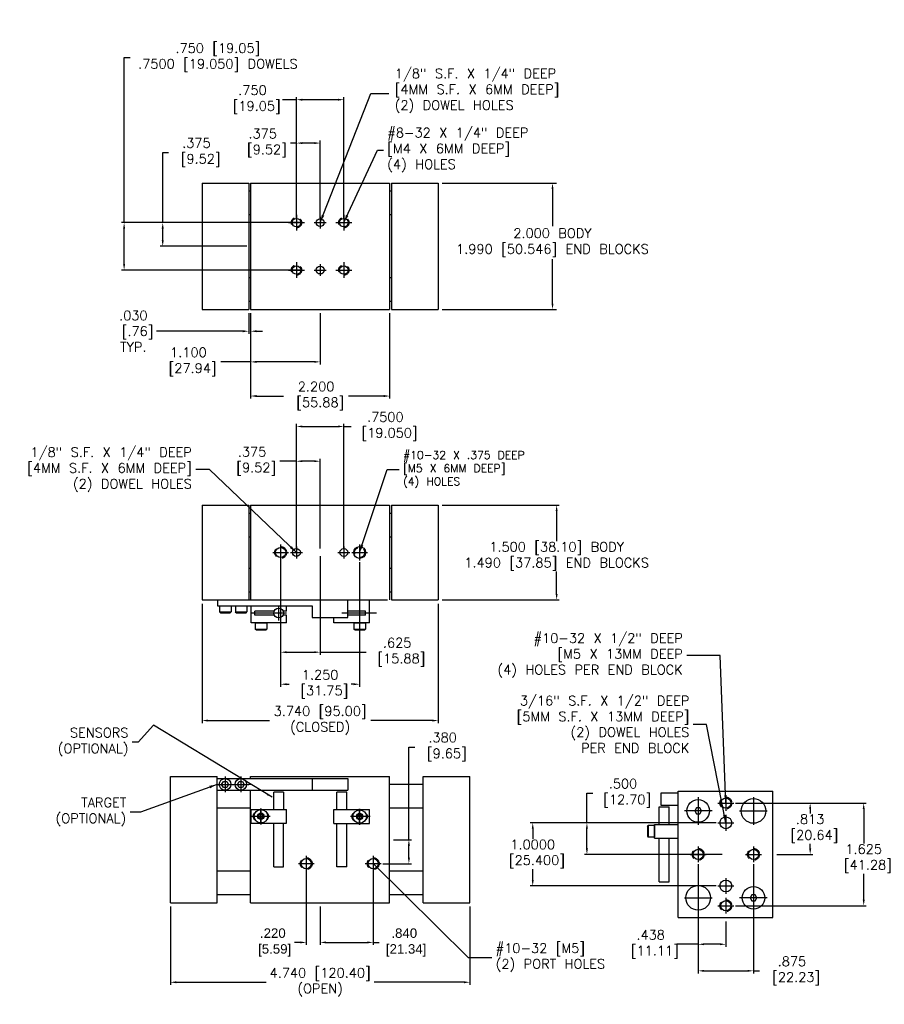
# Model space of a CAD drawing. Extents: x -10.3 to 47.3, y -5.3 to 11.4.
import ezdxf

# ---------------------------------------------------------------- set-up
doc = ezdxf.new("R2010")
doc.units = 0
doc.header["$MEASUREMENT"] = 0
doc.linetypes.add('CENTER2', pattern=[1.125, 0.75, -0.125, 0.125, -0.125])
doc.linetypes.add('HIDDEN2', pattern=[0.1875, 0.125, -0.0625])
doc.layers.get('0').update_dxf_attribs({"linetype": 'CONTINUOUS'})
doc.layers.get('DEFPOINTS').update_dxf_attribs({"linetype": 'CONTINUOUS'})
doc.layers.add('1', color=7, linetype='CONTINUOUS')
doc.styles.get("Standard").update_dxf_attribs({"font": 'sanss___.ttf'})
doc.styles.add('STYLE1', font='sanss___.ttf', dxfattribs={"width": 1.1, "height": 0.15})
doc.dimstyles.new('British [M]', dxfattribs={"dimtxt": 0.15, "dimasz": 0.094, "dimexe": 0.04, "dimexo": 0.06, "dimgap": 0.04, "dimtad": 0, "dimtih": 1, "dimtoh": 1, "dimdec": 3, "dimzin": 4, "dimdsep": 46, "dimtxsty": 'Standard', "dimcen": 0.09, "dimclrd": 256, "dimclre": 256, "dimclrt": 256, "dimadec": 0, "dimazin": 0, "dimtfac": 1, "dimtdec": 3, "dimtofl": 0, "dimtmove": 0, "dimatfit": 3, "dimfxl": 1, "dimtolj": 1, "dimtzin": 7, "dimarcsym": 0})
doc.dimstyles.get("Standard").update_dxf_attribs({"dimtxt": 0.15, "dimasz": 0.094, "dimexe": 0.0625, "dimexo": 0.0625, "dimgap": 0.06, "dimtad": 0, "dimtih": 1, "dimtoh": 1, "dimdec": 3, "dimzin": 7, "dimdsep": 46, "dimtxsty": 'Standard', "dimcen": 0.09, "dimclrd": 256, "dimclre": 256, "dimclrt": 256, "dimadec": 0, "dimazin": 0, "dimtfac": 1, "dimtdec": 3, "dimtofl": 0, "dimtmove": 0, "dimatfit": 1, "dimfxl": 1, "dimtolj": 1, "dimtzin": 7, "dimarcsym": 0})
doc.dimstyles.new('STD3', dxfattribs={"dimtxt": 0.125, "dimasz": 0.125, "dimexe": 0.0625, "dimexo": 0.0625, "dimgap": 0.0625, "dimtad": 0, "dimtih": 1, "dimtoh": 1, "dimdec": 3, "dimzin": 4, "dimdsep": 46, "dimtxsty": 'STYLE1', "dimcen": 0.09, "dimadec": 0, "dimazin": 0, "dimtfac": 1, "dimtdec": 4, "dimtofl": 0, "dimtmove": 0, "dimatfit": 1, "dimfxl": 1, "dimtolj": 1, "dimtzin": 0, "dimarcsym": 0})

# ---------------------------------------------------------------- blocks, each defined once
blk = doc.blocks.new('*D3')
at = {"linetype": 'ByBlock'}
for p, q in [((-7.992, 7.394), (-7.992, 8.504)), ((-7.992, 8.504), (-7.898, 8.504)), ((-5.81, 7.394), (-8.032, 7.394)), ((-7.992, 7.113), (-7.992, 7.3)), ((-6.66, 7.019), (-8.032, 7.019))]:
    blk.add_line(p, q, dxfattribs=at)
for points in [[(-8.008, 7.3), (-7.976, 7.3), (-7.992, 7.394)], [(-8.008, 7.113), (-7.976, 7.113), (-7.992, 7.019)]]:
    blk.add_solid(points, dxfattribs=at)
at = {"layer": 'DEFPOINTS', "color": 0, "linetype": 'ByBlock'}
for p in [(-7.992, 7.394), (-5.75, 7.394), (-6.6, 7.019)]:
    blk.add_point(p, dxfattribs=at)
at = {"linetype": 'ByBlock', "insert": (-7.458, 8.504), "char_height": 0.15, "attachment_point": 5}
blk.add_mtext('\\A1;\\Ftxt.shx;.375\\P [9.52]', dxfattribs=at)
blk = doc.blocks.new('*D4')
at = {"linetype": 'ByBlock'}
for p, q in [((-8.603, 7.394), (-8.603, 10.007)), ((-8.603, 10.007), (-8.509, 10.007)), ((-5.824, 7.394), (-8.643, 7.394)), ((-8.603, 6.738), (-8.603, 7.3)), ((-5.824, 6.644), (-8.643, 6.644))]:
    blk.add_line(p, q, dxfattribs=at)
for points in [[(-8.619, 7.3), (-8.588, 7.3), (-8.603, 7.394)], [(-8.619, 6.738), (-8.588, 6.738), (-8.603, 6.644)]]:
    blk.add_solid(points, dxfattribs=at)
at = {"layer": 'DEFPOINTS', "color": 0, "linetype": 'ByBlock'}
for p in [(-5.764, 7.394), (-8.603, 6.644), (-5.764, 6.644)]:
    blk.add_point(p, dxfattribs=at)
at = {"linetype": 'ByBlock', "insert": (-7.119, 10.007), "char_height": 0.15, "attachment_point": 5}
blk.add_mtext('\\A1;\\Ftxt.shx;.750 [19.05]\\P.7500 [19.050] DOWELS', dxfattribs=at)
blk = doc.blocks.new('*D5')
at = {"linetype": 'ByBlock'}
for p, q in [((-3.57, 2.562), (-1.716, 2.562)), ((-1.756, 2.469), (-1.756, 1.991)), ((-1.756, 1.157), (-1.756, 1.511)), ((-3.57, 1.062), (-1.716, 1.062))]:
    blk.add_line(p, q, dxfattribs=at)
for points in [[(-1.772, 2.469), (-1.741, 2.469), (-1.756, 2.562)], [(-1.772, 1.157), (-1.741, 1.157), (-1.756, 1.062)]]:
    blk.add_solid(points, dxfattribs=at)
at = {"layer": 'DEFPOINTS', "color": 0, "linetype": 'ByBlock'}
for p in [(-3.63, 2.562), (-1.756, 2.562), (-3.63, 1.062)]:
    blk.add_point(p, dxfattribs=at)
at = {"linetype": 'ByBlock', "insert": (-1.756, 1.751), "char_height": 0.15, "attachment_point": 5}
blk.add_mtext('\\A1;\\Ftxt.shx;1.500 [38.10] BODY\\P1.490 [37.85] END BLOCKS', dxfattribs=at)
blk = doc.blocks.new('*D6')
at = {"linetype": 'ByBlock'}
for p, q in [((-1.277, -2.467), (-1.277, -1.997)), ((-1.277, -1.997), (-1.183, -1.997)), ((0.768, -2.467), (-1.317, -2.467)), ((-1.277, -2.873), (-1.277, -2.561)), ((0.862, -2.967), (-1.317, -2.967))]:
    blk.add_line(p, q, dxfattribs=at)
for points in [[(-1.293, -2.561), (-1.261, -2.561), (-1.277, -2.467)], [(-1.293, -2.873), (-1.261, -2.873), (-1.277, -2.967)]]:
    blk.add_solid(points, dxfattribs=at)
at = {"layer": 'DEFPOINTS', "color": 0, "linetype": 'ByBlock'}
for p in [(-1.277, -2.467), (0.828, -2.467), (0.922, -2.967)]:
    blk.add_point(p, dxfattribs=at)
at = {"linetype": 'ByBlock', "insert": (-0.706, -1.997), "char_height": 0.15, "attachment_point": 5}
blk.add_mtext('\\A1;\\Ftxt.shx;.500\\P [12.70]', dxfattribs=at)
blk = doc.blocks.new('*D7')
at = {"linetype": 'ByBlock'}
for p, q in [((0.768, -2.467), (-2.175, -2.467)), ((-2.135, -2.561), (-2.135, -2.719)), ((-2.135, -3.373), (-2.135, -3.199)), ((0.768, -3.467), (-2.175, -3.467))]:
    blk.add_line(p, q, dxfattribs=at)
for points in [[(-2.15, -2.561), (-2.119, -2.561), (-2.135, -2.467)], [(-2.15, -3.373), (-2.119, -3.373), (-2.135, -3.467)]]:
    blk.add_solid(points, dxfattribs=at)
at = {"layer": 'DEFPOINTS', "color": 0, "linetype": 'ByBlock'}
for p in [(0.828, -2.467), (-2.135, -3.467), (0.828, -3.467)]:
    blk.add_point(p, dxfattribs=at)
at = {"linetype": 'ByBlock', "insert": (-2.135, -2.959), "char_height": 0.15, "attachment_point": 5}
blk.add_mtext('\\A1;\\Ftxt.shx;1.0000\\P [25.400]', dxfattribs=at)
blk = doc.blocks.new('*D8')
at = {"linetype": 'ByBlock'}
for p, q in [((1.076, -2.154), (2.297, -2.154)), ((2.257, -2.248), (2.257, -2.32)), ((2.257, -2.873), (2.257, -2.8)), ((1.727, -2.967), (2.297, -2.967))]:
    blk.add_line(p, q, dxfattribs=at)
for points in [[(2.241, -2.248), (2.273, -2.248), (2.257, -2.154)], [(2.241, -2.873), (2.273, -2.873), (2.257, -2.967)]]:
    blk.add_solid(points, dxfattribs=at)
at = {"layer": 'DEFPOINTS', "color": 0, "linetype": 'ByBlock'}
for p in [(1.016, -2.154), (2.257, -2.154), (1.667, -2.967)]:
    blk.add_point(p, dxfattribs=at)
at = {"linetype": 'ByBlock', "insert": (2.257, -2.56), "char_height": 0.15, "attachment_point": 5}
blk.add_mtext('\\A1;\\Ftxt.shx;.813\\P [20.64]', dxfattribs=at)
blk = doc.blocks.new('*D9')
at = {"linetype": 'ByBlock'}
for p, q in [((1.076, -2.154), (3.144, -2.154)), ((3.104, -2.248), (3.104, -2.793)), ((3.104, -3.685), (3.104, -3.273)), ((1.076, -3.779), (3.144, -3.779))]:
    blk.add_line(p, q, dxfattribs=at)
for points in [[(3.089, -2.248), (3.12, -2.248), (3.104, -2.154)], [(3.089, -3.685), (3.12, -3.685), (3.104, -3.779)]]:
    blk.add_solid(points, dxfattribs=at)
at = {"layer": 'DEFPOINTS', "color": 0, "linetype": 'ByBlock'}
for p in [(1.016, -2.154), (1.016, -3.779), (3.104, -3.779)]:
    blk.add_point(p, dxfattribs=at)
at = {"linetype": 'ByBlock', "insert": (3.104, -3.033), "char_height": 0.15, "attachment_point": 5}
blk.add_mtext('\\A1;\\Ftxt.shx;1.625\\P [41.28]', dxfattribs=at)
blk = doc.blocks.new('*D10')
at = {"linetype": 'ByBlock'}
for p, q in [((0.484, -3.12), (0.484, -4.43)), ((0.922, -4.027), (0.922, -4.43)), ((0.484, -4.39), (0.147, -4.39)), ((0.828, -4.39), (0.578, -4.39))]:
    blk.add_line(p, q, dxfattribs=at)
for points in [[(0.578, -4.374), (0.578, -4.405), (0.484, -4.39)], [(0.828, -4.374), (0.828, -4.405), (0.922, -4.39)]]:
    blk.add_solid(points, dxfattribs=at)
at = {"layer": 'DEFPOINTS', "color": 0, "linetype": 'ByBlock'}
for p in [(0.484, -3.06), (0.922, -3.967), (0.484, -4.39)]:
    blk.add_point(p, dxfattribs=at)
at = {"linetype": 'ByBlock', "insert": (-0.268, -4.39), "char_height": 0.15, "attachment_point": 5}
blk.add_mtext('\\A1;\\Ftxt.shx;.438\\P [11.11]', dxfattribs=at)
blk = doc.blocks.new('*D11')
at = {"linetype": 'ByBlock'}
for p, q in [((0.484, -3.12), (0.484, -4.85)), ((1.359, -3.12), (1.359, -4.85)), ((0.578, -4.81), (1.265, -4.81)), ((1.359, -4.81), (1.453, -4.81))]:
    blk.add_line(p, q, dxfattribs=at)
for points in [[(0.578, -4.795), (0.578, -4.826), (0.484, -4.81)], [(1.265, -4.795), (1.265, -4.826), (1.359, -4.81)]]:
    blk.add_solid(points, dxfattribs=at)
at = {"layer": 'DEFPOINTS', "color": 0, "linetype": 'ByBlock'}
for p in [(0.484, -3.06), (1.359, -3.06), (1.359, -4.81)]:
    blk.add_point(p, dxfattribs=at)
at = {"linetype": 'ByBlock', "insert": (1.968, -4.81), "char_height": 0.15, "attachment_point": 5}
blk.add_mtext('\\A1;\\Ftxt.shx;.875\\P [22.23]', dxfattribs=at)
blk = doc.blocks.new('*D12')
at = {"linetype": 'ByBlock'}
for p, q in [((-3.568, 8.019), (-1.759, 8.019)), ((-1.822, 7.925), (-1.822, 7.336)), ((-1.822, 6.113), (-1.822, 6.816)), ((-3.568, 6.019), (-1.759, 6.019))]:
    blk.add_line(p, q, dxfattribs=at)
for points in [[(-1.837, 7.925), (-1.806, 7.925), (-1.822, 8.019)], [(-1.837, 6.113), (-1.806, 6.113), (-1.822, 6.019)]]:
    blk.add_solid(points, dxfattribs=at)
at = {"layer": 'DEFPOINTS', "color": 0, "linetype": 'ByBlock'}
for p in [(-3.63, 8.019), (-1.822, 8.019), (-3.63, 6.019)]:
    blk.add_point(p, dxfattribs=at)
at = {"linetype": 'ByBlock', "insert": (-1.822, 7.076), "char_height": 0.15, "attachment_point": 5}
blk.add_mtext('\\A1;\\Ftxt.shx;2.000 BODY\\P1.990 [50.546] END BLOCKS', dxfattribs=at)
blk = doc.blocks.new('*D13')
at = {"linetype": 'ByBlock'}
for p, q in [((-5.875, 8.653), (-5.969, 8.653)), ((-5.875, 7.454), (-5.875, 8.693)), ((-5.594, 8.653), (-5.781, 8.653)), ((-5.5, 7.454), (-5.5, 8.693))]:
    blk.add_line(p, q, dxfattribs=at)
for points in [[(-5.781, 8.669), (-5.781, 8.638), (-5.875, 8.653)], [(-5.594, 8.669), (-5.594, 8.638), (-5.5, 8.653)]]:
    blk.add_solid(points, dxfattribs=at)
at = {"layer": 'DEFPOINTS', "color": 0, "linetype": 'ByBlock'}
for p in [(-5.875, 8.653), (-5.875, 7.394), (-5.5, 7.394)]:
    blk.add_point(p, dxfattribs=at)
at = {"linetype": 'ByBlock', "insert": (-6.409, 8.653), "char_height": 0.15, "attachment_point": 5}
blk.add_mtext('\\A1;\\Ftxt.shx;.375\\P [9.52]', dxfattribs=at)
blk = doc.blocks.new('*D14')
at = {"linetype": 'ByBlock'}
for p, q in [((-5.875, 7.454), (-5.875, 9.38)), ((-5.125, 7.454), (-5.125, 9.38)), ((-5.875, 9.34), (-6.094, 9.34)), ((-5.219, 9.34), (-5.781, 9.34))]:
    blk.add_line(p, q, dxfattribs=at)
for points in [[(-5.781, 9.356), (-5.781, 9.324), (-5.875, 9.34)], [(-5.219, 9.356), (-5.219, 9.324), (-5.125, 9.34)]]:
    blk.add_solid(points, dxfattribs=at)
at = {"layer": 'DEFPOINTS', "color": 0, "linetype": 'ByBlock'}
for p in [(-5.125, 9.34), (-5.875, 7.394), (-5.125, 7.394)]:
    blk.add_point(p, dxfattribs=at)
at = {"linetype": 'ByBlock', "insert": (-6.571, 9.34), "char_height": 0.15, "attachment_point": 5}
blk.add_mtext('\\A1;\\Ftxt.shx;.750\\P [19.05]', dxfattribs=at)
blk = doc.blocks.new('*D15')
at = {"linetype": 'ByBlock'}
for p, q in [((-6.63, 5.959), (-6.63, 5.635)), ((-6.6, 5.959), (-6.6, 5.635)), ((-6.724, 5.675), (-8.092, 5.675)), ((-6.506, 5.675), (-6.412, 5.675))]:
    blk.add_line(p, q, dxfattribs=at)
for points in [[(-6.724, 5.691), (-6.724, 5.659), (-6.63, 5.675)], [(-6.506, 5.691), (-6.506, 5.659), (-6.6, 5.675)]]:
    blk.add_solid(points, dxfattribs=at)
at = {"layer": 'DEFPOINTS', "color": 0, "linetype": 'ByBlock'}
for p in [(-6.63, 6.019), (-6.6, 6.019), (-6.63, 5.675)]:
    blk.add_point(p, dxfattribs=at)
at = {"linetype": 'ByBlock', "insert": (-8.457, 5.675), "char_height": 0.15, "attachment_point": 5}
blk.add_mtext('\\A1;\\Ftxt.shx;.030\\P [.76]\\PTYP.', dxfattribs=at)
blk = doc.blocks.new('*D16')
at = {"linetype": 'ByBlock'}
for p, q in [((-6.6, 5.959), (-6.6, 5.15)), ((-5.5, 5.959), (-5.5, 5.15)), ((-6.6, 5.19), (-7.07, 5.19)), ((-5.594, 5.19), (-6.506, 5.19))]:
    blk.add_line(p, q, dxfattribs=at)
for points in [[(-6.506, 5.205), (-6.506, 5.174), (-6.6, 5.19)], [(-5.594, 5.205), (-5.594, 5.174), (-5.5, 5.19)]]:
    blk.add_solid(points, dxfattribs=at)
at = {"layer": 'DEFPOINTS', "color": 0, "linetype": 'ByBlock'}
for p in [(-6.6, 6.019), (-5.5, 6.019), (-5.5, 5.19)]:
    blk.add_point(p, dxfattribs=at)
at = {"linetype": 'ByBlock', "insert": (-7.585, 5.19), "char_height": 0.15, "attachment_point": 5}
blk.add_mtext('\\A1;\\Ftxt.shx;1.100\\P [27.94]', dxfattribs=at)
blk = doc.blocks.new('*D17')
at = {"linetype": 'ByBlock'}
for p, q in [((-6.6, 5.959), (-6.6, 4.609)), ((-4.4, 5.959), (-4.4, 4.609)), ((-6.506, 4.649), (-6.079, 4.649)), ((-4.494, 4.649), (-5.049, 4.649))]:
    blk.add_line(p, q, dxfattribs=at)
for points in [[(-6.506, 4.665), (-6.506, 4.633), (-6.6, 4.649)], [(-4.494, 4.665), (-4.494, 4.633), (-4.4, 4.649)]]:
    blk.add_solid(points, dxfattribs=at)
at = {"layer": 'DEFPOINTS', "color": 0, "linetype": 'ByBlock'}
for p in [(-6.6, 6.019), (-4.4, 6.019), (-4.4, 4.649)]:
    blk.add_point(p, dxfattribs=at)
at = {"linetype": 'ByBlock', "insert": (-5.564, 4.649), "char_height": 0.15, "attachment_point": 5}
blk.add_mtext('\\A1;\\Ftxt.shx;2.200\\P [55.88]', dxfattribs=at)
blk = doc.blocks.new('*D18')
at = {"linetype": 'ByBlock'}
for p, q in [((-5.875, 1.935), (-5.875, 3.297)), ((-5.5, 1.873), (-5.5, 3.297)), ((-5.875, 3.257), (-6.138, 3.257)), ((-5.594, 3.257), (-5.781, 3.257))]:
    blk.add_line(p, q, dxfattribs=at)
for points in [[(-5.781, 3.273), (-5.781, 3.242), (-5.875, 3.257)], [(-5.594, 3.273), (-5.594, 3.242), (-5.5, 3.257)]]:
    blk.add_solid(points, dxfattribs=at)
at = {"layer": 'DEFPOINTS', "color": 0, "linetype": 'ByBlock'}
for p in [(-5.875, 3.257), (-5.875, 1.875), (-5.5, 1.812)]:
    blk.add_point(p, dxfattribs=at)
at = {"linetype": 'ByBlock', "insert": (-6.578, 3.257), "char_height": 0.15, "attachment_point": 5}
blk.add_mtext('\\A1;\\Ftxt.shx;.375\\P [9.52]', dxfattribs=at)
blk = doc.blocks.new('*D19')
at = {"linetype": 'ByBlock'}
for p, q in [((-5.875, 1.873), (-5.875, 3.847)), ((-5.781, 3.807), (-5.219, 3.807)), ((-5.125, 1.873), (-5.125, 3.847)), ((-5.125, 3.807), (-5.008, 3.807))]:
    blk.add_line(p, q, dxfattribs=at)
for points in [[(-5.781, 3.823), (-5.781, 3.792), (-5.875, 3.807)], [(-5.219, 3.823), (-5.219, 3.792), (-5.125, 3.807)]]:
    blk.add_solid(points, dxfattribs=at)
at = {"layer": 'DEFPOINTS', "color": 0, "linetype": 'ByBlock'}
for p in [(-5.125, 3.807), (-5.875, 1.812), (-5.125, 1.812)]:
    blk.add_point(p, dxfattribs=at)
at = {"linetype": 'ByBlock', "insert": (-4.468, 3.807), "char_height": 0.15, "attachment_point": 5}
blk.add_mtext('\\A1;\\Ftxt.shx;.7500\\P [19.050]', dxfattribs=at)
blk = doc.blocks.new('*D20')
at = {"linetype": 'ByBlock'}
for p, q in [((-6.125, 1.752), (-6.125, 0.194)), ((-5.5, 1.752), (-5.5, 0.194)), ((-6.031, 0.234), (-5.594, 0.234)), ((-5.5, 0.234), (-4.771, 0.234))]:
    blk.add_line(p, q, dxfattribs=at)
for points in [[(-6.031, 0.249), (-6.031, 0.218), (-6.125, 0.234)], [(-5.594, 0.249), (-5.594, 0.218), (-5.5, 0.234)]]:
    blk.add_solid(points, dxfattribs=at)
at = {"layer": 'DEFPOINTS', "color": 0, "linetype": 'ByBlock'}
for p in [(-6.125, 1.812), (-5.5, 1.812), (-5.5, 0.234)]:
    blk.add_point(p, dxfattribs=at)
at = {"linetype": 'ByBlock', "insert": (-4.281, 0.234), "char_height": 0.15, "attachment_point": 5}
blk.add_mtext('\\A1;\\Ftxt.shx;.625\\P [15.88]', dxfattribs=at)
blk = doc.blocks.new('*D21')
at = {"linetype": 'ByBlock'}
for p, q in [((-6.125, 1.672), (-6.125, -0.313)), ((-4.875, 1.659), (-4.875, -0.313)), ((-6.031, -0.273), (-5.99, -0.273)), ((-4.969, -0.273), (-5.01, -0.273))]:
    blk.add_line(p, q, dxfattribs=at)
for points in [[(-6.031, -0.258), (-6.031, -0.289), (-6.125, -0.273)], [(-4.969, -0.258), (-4.969, -0.289), (-4.875, -0.273)]]:
    blk.add_solid(points, dxfattribs=at)
at = {"layer": 'DEFPOINTS', "color": 0, "linetype": 'ByBlock'}
for p in [(-6.125, 1.732), (-4.875, 1.719), (-4.875, -0.273)]:
    blk.add_point(p, dxfattribs=at)
at = {"linetype": 'ByBlock', "insert": (-5.5, -0.273), "char_height": 0.15, "attachment_point": 5}
blk.add_mtext('\\A1;\\Ftxt.shx;1.250\\P [31.75]', dxfattribs=at)
blk = doc.blocks.new('*D22')
at = {"layer": '1', "linetype": 'Continuous', "lineweight": -2}
for p, q in [((-5.72, -3.407), (-5.72, -4.634)), ((-5.5, -4.027), (-5.5, -4.634)), ((-5.814, -4.594), (-5.908, -4.594)), ((-5.406, -4.594), (-5.312, -4.594))]:
    blk.add_line(p, q, dxfattribs=at)
at = {"layer": '1', "linetype": 'Continuous'}
for points in [[(-5.814, -4.578), (-5.814, -4.609), (-5.72, -4.594)], [(-5.406, -4.578), (-5.406, -4.609), (-5.5, -4.594)]]:
    blk.add_solid(points, dxfattribs=at)
at = {"layer": 'DEFPOINTS', "color": 0, "linetype": 'Continuous'}
for p in [(-5.72, -3.347), (-5.5, -3.967), (-5.72, -4.594)]:
    blk.add_point(p, dxfattribs=at)
at = {"layer": '1', "linetype": 'Continuous', "insert": (-6.249, -4.594), "char_height": 0.15, "attachment_point": 5}
blk.add_mtext('\\A1;.220\\P [5.59]', dxfattribs=at)
blk = doc.blocks.new('*D23')
at = {"layer": '1', "linetype": 'Continuous', "lineweight": -2}
for p, q in [((-4.66, -3.407), (-4.66, -4.634)), ((-5.5, -4.027), (-5.5, -4.634)), ((-5.406, -4.594), (-4.754, -4.594)), ((-4.66, -4.594), (-4.566, -4.594))]:
    blk.add_line(p, q, dxfattribs=at)
at = {"layer": '1', "linetype": 'Continuous'}
for points in [[(-5.406, -4.578), (-5.406, -4.609), (-5.5, -4.594)], [(-4.754, -4.578), (-4.754, -4.609), (-4.66, -4.594)]]:
    blk.add_solid(points, dxfattribs=at)
at = {"layer": 'DEFPOINTS', "color": 0, "linetype": 'Continuous'}
for p in [(-4.66, -3.347), (-5.5, -3.967), (-4.66, -4.594)]:
    blk.add_point(p, dxfattribs=at)
at = {"layer": '1', "linetype": 'Continuous', "insert": (-4.168, -4.594), "char_height": 0.15, "attachment_point": 5}
blk.add_mtext('\\A1;.840\\P [21.34]', dxfattribs=at)
blk = doc.blocks.new('*D24')
at = {"linetype": 'ByBlock'}
for p, q in [((-7.37, 1.002), (-7.37, -0.888)), ((-3.63, 1.002), (-3.63, -0.888)), ((-7.276, -0.848), (-6.303, -0.848)), ((-3.724, -0.848), (-4.697, -0.848))]:
    blk.add_line(p, q, dxfattribs=at)
for points in [[(-7.276, -0.833), (-7.276, -0.864), (-7.37, -0.848)], [(-3.724, -0.833), (-3.724, -0.864), (-3.63, -0.848)]]:
    blk.add_solid(points, dxfattribs=at)
at = {"layer": 'DEFPOINTS', "color": 0, "linetype": 'ByBlock'}
for p in [(-7.37, 1.062), (-3.63, 1.062), (-3.63, -0.848)]:
    blk.add_point(p, dxfattribs=at)
at = {"linetype": 'ByBlock', "insert": (-5.5, -0.848), "char_height": 0.15, "attachment_point": 5}
blk.add_mtext('\\A1;\\Ftxt.shx;3.740 [95.00]\\P(CLOSED)', dxfattribs=at)
blk = doc.blocks.new('*D25')
at = {"linetype": 'ByBlock'}
for p, q in [((-7.87, -3.793), (-7.87, -5.031)), ((-3.13, -3.793), (-3.13, -5.031)), ((-7.776, -4.991), (-6.353, -4.991)), ((-3.224, -4.991), (-4.647, -4.991))]:
    blk.add_line(p, q, dxfattribs=at)
for points in [[(-7.776, -4.975), (-7.776, -5.007), (-7.87, -4.991)], [(-3.224, -4.975), (-3.224, -5.007), (-3.13, -4.991)]]:
    blk.add_solid(points, dxfattribs=at)
at = {"layer": 'DEFPOINTS', "color": 0, "linetype": 'ByBlock'}
for p in [(-7.87, -3.733), (-3.13, -3.733), (-3.13, -4.991)]:
    blk.add_point(p, dxfattribs=at)
at = {"linetype": 'ByBlock', "insert": (-5.5, -4.991), "char_height": 0.15, "attachment_point": 5}
blk.add_mtext('\\A1;\\Ftxt.shx;4.740 [120.40]\\P(OPEN)', dxfattribs=at)
blk = doc.blocks.new('*D26')
at = {"linetype": 'ByBlock'}
for p, q in [((-4.095, -2.967), (-4.095, -1.501)), ((-4.095, -1.501), (-4.001, -1.501)), ((-4.34, -2.967), (-4.055, -2.967)), ((-4.095, -3.253), (-4.095, -3.061)), ((-4.506, -3.347), (-4.055, -3.347))]:
    blk.add_line(p, q, dxfattribs=at)
for points in [[(-4.111, -3.061), (-4.079, -3.061), (-4.095, -2.967)], [(-4.111, -3.253), (-4.079, -3.253), (-4.095, -3.347)]]:
    blk.add_solid(points, dxfattribs=at)
at = {"layer": 'DEFPOINTS', "color": 0, "linetype": 'ByBlock'}
for p in [(-4.4, -2.967), (-4.566, -3.347), (-4.095, -3.347)]:
    blk.add_point(p, dxfattribs=at)
at = {"linetype": 'ByBlock', "insert": (-3.561, -1.501), "char_height": 0.15, "attachment_point": 5}
blk.add_mtext('\\A1;\\Ftxt.shx;.380\\P [9.65]', dxfattribs=at)

msp = doc.modelspace()

# ---------------------------------------------------------------- linework, layer by layer
at = {"color": 7, "linetype": 'Continuous'}
for p, q in [((-0.13096, -2.49192), (-0.13096, -2.21655)), ((0.02652, -2.49192), (0.02652, -2.21655)), ((-0.20822, -2.71067), (-0.20822, -2.49192)), ((0.16678, -2.71067), (0.16678, -2.49192)), ((-0.13096, -3.40242), (-0.13096, -2.71067)), ((0.02652, -3.40242), (0.02652, -2.71067))]:
    msp.add_line(p, q, dxfattribs=at)
at = {"layer": '1', "color": 7, "linetype": 'Continuous'}
for p, q in [((-7.37, 7.65878), (-7.37, 5.65878)), ((-7.37, 7.65878), (-6.63, 7.65878)), ((-6.63, 7.65878), (-6.63, 5.65878)), ((-6.6, 7.65878), (-6.6, 5.65878)), ((-6.6, 7.65878), (-4.4, 7.65878)), ((-4.4, 7.65878), (-4.4, 5.65878)), ((-4.37, 7.65878), (-4.37, 5.65878)), ((-4.37, 7.65878), (-3.63, 7.65878)), ((-3.63, 7.65878), (-3.63, 5.65878)), ((-6.6, 7.53378), (-6.63, 7.53378)), ((-4.37, 7.53378), (-4.4, 7.53378)), ((-6.6, 7.15878), (-6.63, 7.15878)), ((-5.5, 7.12753), (-5.5, 6.94003)), ((-4.37, 7.15878), (-4.4, 7.15878)), ((-5.5, 6.37753), (-5.5, 6.19003)), ((-6.6, 6.15878), (-6.63, 6.15878)), ((-4.37, 6.15878), (-4.4, 6.15878)), ((-6.6, 5.78378), (-6.63, 5.78378)), ((-4.37, 5.78378), (-4.4, 5.78378)), ((-7.37, 5.65878), (-6.63, 5.65878)), ((-6.6, 5.65878), (-4.4, 5.65878)), ((-4.37, 5.65878), (-3.63, 5.65878)), ((-7.37, 2.5625), (-6.63, 2.5625)), ((-7.37, 2.5625), (-7.37, 1.0625)), ((-6.63, 2.5625), (-6.63, 1.0625)), ((-6.6, 2.5625), (-4.4, 2.5625)), ((-6.6, 2.5625), (-6.6, 1.0625)), ((-4.4, 2.5625), (-4.4, 1.0625)), ((-4.37, 2.5625), (-3.63, 2.5625)), ((-4.37, 2.5625), (-4.37, 1.0625)), ((-3.63, 2.5625), (-3.63, 1.0625)), ((-6.63, 2.4375), (-6.6, 2.4375)), ((-4.4, 2.4375), (-4.37, 2.4375)), ((-6.63, 2.0625), (-6.6, 2.0625)), ((-4.4, 2.0625), (-4.37, 2.0625)), ((-6.25, 1.8125), (-6, 1.8125)), ((-5.96875, 1.8125), (-5.78125, 1.8125)), ((-5.21875, 1.8125), (-5.03125, 1.8125)), ((-5, 1.8125), (-4.75, 1.8125)), ((-6.63, 1.5625), (-6.6, 1.5625)), ((-4.4, 1.5625), (-4.37, 1.5625)), ((-6.63, 1.1875), (-6.6, 1.1875)), ((-4.4, 1.1875), (-4.37, 1.1875)), ((-7.37, 1.0625), (-6.63, 1.0625)), ((-7.125, 1.0625), (-7.125, 0.96875)), ((-7.125, 0.96875), (-5.625, 0.96875)), ((-7.092, 0.96875), (-6.908, 0.96875)), ((-7.092, 0.96875), (-7.092, 0.87175)), ((-6.908, 0.96875), (-6.908, 0.87175)), ((-6.842, 0.96875), (-6.658, 0.96875)), ((-6.842, 0.96875), (-6.842, 0.87175)), ((-6.658, 0.96875), (-6.658, 0.87175)), ((-6.63125, 1.0625), (-4.43125, 1.0625)), ((-6.59375, 1.0625), (-6.03125, 1.0625)), ((-6.59375, 0.6975), (-6.59375, 0.96875)), ((-6.03125, 0.88475), (-6.03125, 0.96875)), ((-5.625, 0.96875), (-5.625, 0.78125)), ((-5.28125, 1.0625), (-4.71875, 1.0625)), ((-5.0625, 0.78125), (-5.0625, 1.0625)), ((-4.71875, 0.6975), (-4.71875, 1.0625)), ((-4.37, 1.0625), (-3.63, 1.0625)), ((-7.077, 0.85675), (-7.092, 0.87175)), ((-7.092, 0.87175), (-6.908, 0.87175)), ((-7.077, 0.85675), (-6.923, 0.85675)), ((-6.923, 0.85675), (-6.908, 0.87175)), ((-6.827, 0.85675), (-6.842, 0.87175)), ((-6.842, 0.87175), (-6.658, 0.87175)), ((-6.827, 0.85675), (-6.673, 0.85675)), ((-6.673, 0.85675), (-6.658, 0.87175)), ((-6.53125, 0.82225), (-6.53125, 0.88475)), ((-6.22772, 0.88475), (-6.53125, 0.88475)), ((-6.22772, 0.82225), (-6.53125, 0.82225)), ((-6.03125, 0.88475), (-6.08478, 0.88475)), ((-6.03125, 0.82225), (-6.08478, 0.82225)), ((-6.03125, 0.6975), (-6.03125, 0.82225)), ((-5.625, 0.78125), (-5.0625, 0.78125)), ((-5.28125, 0.6975), (-5.28125, 0.78125)), ((-4.78125, 0.88475), (-5.0625, 0.88475)), ((-4.78125, 0.82225), (-5.0625, 0.82225)), ((-4.78125, 0.82225), (-4.78125, 0.88475)), ((-6.03125, 0.6975), (-6.59375, 0.6975)), ((-6.5295, 0.6975), (-6.3455, 0.6975)), ((-6.5295, 0.6975), (-6.5295, 0.6005)), ((-6.3455, 0.6975), (-6.3455, 0.6005)), ((-4.71875, 0.6975), (-5.28125, 0.6975)), ((-4.967, 0.6975), (-4.783, 0.6975)), ((-4.967, 0.6975), (-4.967, 0.6005)), ((-4.783, 0.6975), (-4.783, 0.6005)), ((-6.5145, 0.5855), (-6.5295, 0.6005)), ((-6.5295, 0.6005), (-6.3455, 0.6005)), ((-6.5145, 0.5855), (-6.3605, 0.5855)), ((-6.3605, 0.5855), (-6.3455, 0.6005)), ((-4.952, 0.5855), (-4.967, 0.6005)), ((-4.967, 0.6005), (-4.783, 0.6005)), ((-4.952, 0.5855), (-4.798, 0.5855)), ((-4.798, 0.5855), (-4.783, 0.6005)), ((-7.37, -1.73336), (-7.13, -1.73336)), ((-7.13, -1.95211), (-7.13, -1.73336)), ((-7.13, -1.76461), (-5.0625, -1.76461)), ((-7.05927, -1.85836), (-7.03214, -1.81136)), ((-7.03214, -1.90536), (-7.05927, -1.85836)), ((-7.03214, -1.81136), (-6.97786, -1.81136)), ((-6.97786, -1.81136), (-6.95073, -1.85836)), ((-6.95073, -1.85836), (-6.97786, -1.90536)), ((-6.80927, -1.85836), (-6.78214, -1.81136)), ((-6.78214, -1.90536), (-6.80927, -1.85836)), ((-6.78214, -1.81136), (-6.72786, -1.81136)), ((-6.72786, -1.81136), (-6.70073, -1.85836)), ((-6.70073, -1.85836), (-6.72786, -1.90536)), ((-6.6, -1.85836), (-6.63, -1.85836)), ((-6.6, -1.73336), (-4.4, -1.73336)), ((-6.6, -1.76461), (-6.6, -1.73336)), ((-5.625, -1.76461), (-5.625, -1.95211)), ((-5.0625, -1.76461), (-5.0625, -1.95211)), ((-4.4, -3.73336), (-4.4, -1.73336)), ((-3.87, -1.85836), (-4.4, -1.85836)), ((-3.87, -1.73336), (-3.63, -1.73336)), ((-3.87, -3.73336), (-3.87, -1.73336)), ((-7.13, -3.73336), (-7.13, -1.95211)), ((-7.13, -1.95211), (-5.0625, -1.95211)), ((-6.97786, -1.90536), (-7.03214, -1.90536)), ((-6.72786, -1.90536), (-6.78214, -1.90536)), ((-6.6, -3.73336), (-6.6, -1.95211)), ((-6.23499, -2.25386), (-6.23499, -1.98336)), ((-6.23499, -2.22261), (-6.23499, -1.98336)), ((-6.07751, -1.98336), (-6.23499, -1.98336)), ((-6.07751, -1.98336), (-6.07751, -2.25386)), ((-5.23499, -2.25873), (-5.23499, -1.98336)), ((-5.07751, -1.98336), (-5.23499, -1.98336)), ((-5.07751, -2.25873), (-5.07751, -1.98336)), ((0.16678, -1.9978), (-0.10947, -1.9978)), ((-0.10947, -1.9978), (-0.10947, -2.1853)), ((0.16678, -3.96655), (0.16678, -1.96655)), ((0.16678, -1.96655), (1.66678, -1.96655)), ((1.66678, -3.96655), (1.66678, -1.96655)), ((0.92178, -2.02905), (0.92178, -2.27905)), ((-6.6, -2.23336), (-7.13, -2.23336)), ((-6.59375, -2.25386), (-6.03125, -2.25386)), ((-6.59375, -2.47261), (-6.59375, -2.25386)), ((-6.4375, -2.32715), (-6.46875, -2.34519)), ((-6.40625, -2.34519), (-6.4375, -2.32715)), ((-6.03125, -2.47261), (-6.03125, -2.25386)), ((-5.28125, -2.25873), (-4.71875, -2.25873)), ((-5.28125, -2.47748), (-5.28125, -2.25873)), ((-4.90625, -2.35006), (-4.875, -2.33202)), ((-4.875, -2.33202), (-4.84375, -2.35006)), ((-4.71875, -2.47748), (-4.71875, -2.25873)), ((-3.87, -2.23336), (-4.4, -2.23336)), ((-0.13096, -2.21655), (0.02652, -2.21655)), ((-0.10947, -2.1853), (0.16678, -2.1853)), ((0.45714, -2.23205), (0.43001, -2.27905)), ((0.43001, -2.27905), (0.45714, -2.32605)), ((0.51141, -2.23205), (0.45714, -2.23205)), ((0.45714, -2.32605), (0.51141, -2.32605)), ((0.53855, -2.27905), (0.51141, -2.23205)), ((0.51141, -2.32605), (0.53855, -2.27905)), ((-6.59375, -2.47261), (-6.03125, -2.47261)), ((-6.46875, -2.34519), (-6.46875, -2.38127)), ((-6.46875, -2.38127), (-6.4375, -2.39931)), ((-6.4375, -2.39931), (-6.40625, -2.38127)), ((-6.40625, -2.38127), (-6.40625, -2.34519)), ((-6.23499, -3.16261), (-6.23499, -2.47261)), ((-6.07751, -3.16261), (-6.07751, -2.47261)), ((-5.28125, -2.47748), (-4.71875, -2.47748)), ((-5.23499, -3.16261), (-5.23499, -2.47748)), ((-5.07751, -3.16261), (-5.07751, -2.47748)), ((-4.90625, -2.38615), (-4.90625, -2.35006)), ((-4.875, -2.40419), (-4.90625, -2.38615)), ((-4.84375, -2.38615), (-4.875, -2.40419)), ((-4.85262, -2.47748), (-4.71875, -2.47748)), ((-4.84375, -2.35006), (-4.84375, -2.38615)), ((-0.20822, -2.49192), (0.16678, -2.49192)), ((0.92178, -2.34155), (0.92178, -2.59155)), ((-0.32022, -2.5243), (-0.30522, -2.5093)), ((-0.32022, -2.5243), (-0.32022, -2.6783)), ((-0.20822, -2.5093), (-0.30522, -2.5093)), ((-0.30522, -2.5093), (-0.30522, -2.6933)), ((-0.20822, -2.5093), (-0.20822, -2.6933)), ((-0.32022, -2.6783), (-0.30522, -2.6933)), ((-0.20822, -2.6933), (-0.30522, -2.6933)), ((-0.20822, -2.71067), (0.16678, -2.71067)), ((-5.72, -2.98836), (-5.72, -3.23836)), ((0.35928, -2.96655), (0.60928, -2.96655)), ((1.23428, -2.96655), (1.48428, -2.96655)), ((-6.6, -3.23336), (-7.13, -3.23336)), ((-6.23499, -3.16436), (-6.07751, -3.16436)), ((-5.07751, -3.16436), (-5.23499, -3.16436)), ((-3.87, -3.23336), (-4.4, -3.23336)), ((-0.13096, -3.40242), (0.02652, -3.40242)), ((0.92178, -3.34155), (0.92178, -3.59155)), ((0.48428, -3.4353), (0.48428, -3.8728)), ((-7.37, -3.73336), (-7.13, -3.73336)), ((-6.6, -3.60836), (-7.13, -3.60836)), ((-6.6, -3.73336), (-4.4, -3.73336)), ((-3.87, -3.60836), (-4.4, -3.60836)), ((-3.87, -3.73336), (-3.63, -3.73336)), ((0.92178, -3.65405), (0.92178, -3.90405)), ((1.33214, -3.60705), (1.30501, -3.65405)), ((1.30501, -3.65405), (1.33214, -3.70105)), ((1.38641, -3.60705), (1.33214, -3.60705)), ((1.33214, -3.70105), (1.38641, -3.70105)), ((1.41355, -3.65405), (1.38641, -3.60705)), ((1.38641, -3.70105), (1.41355, -3.65405)), ((0.16678, -3.96655), (1.66678, -3.96655))]:
    msp.add_line(p, q, dxfattribs=at)
at = {"layer": '1', "color": 7, "linetype": 'CENTER2'}
for p, q in [((-6, 7.03378), (-5.75, 7.03378)), ((-5.875, 7.15878), (-5.875, 6.90878)), ((-5.59375, 7.03378), (-5.40625, 7.03378)), ((-5.25, 7.03378), (-5, 7.03378)), ((-5.125, 7.15878), (-5.125, 6.90878)), ((-5.875, 6.40878), (-5.875, 6.15878)), ((-5.125, 6.40878), (-5.125, 6.15878)), ((-6, 6.28378), (-5.75, 6.28378)), ((-5.59375, 6.28378), (-5.40625, 6.28378)), ((-5.25, 6.28378), (-5, 6.28378)), ((-6.125, 1.9375), (-6.125, 1.6875)), ((-5.875, 1.90625), (-5.875, 1.71875)), ((-5.125, 1.90625), (-5.125, 1.71875)), ((-4.875, 1.9375), (-4.875, 1.6875)), ((-6.15625, 0.73438), (-6.15625, 0.96875)), ((-6.03125, 0.8535), (-6.59375, 0.8535)), ((-4.60938, 0.8535), (-5.15625, 0.8535)), ((-7.13, -1.85836), (-6.88, -1.85836)), ((-7.005, -1.73336), (-7.005, -1.98336)), ((-6.88, -1.85836), (-6.63, -1.85836)), ((-6.755, -1.73336), (-6.755, -1.98336)), ((0.48428, -2.0603), (0.48428, -2.4978)), ((0.79678, -2.15405), (1.04678, -2.15405)), ((1.35928, -2.0603), (1.35928, -2.4978)), ((-6.4375, -2.23823), (-6.4375, -2.49311)), ((-6.4375, -2.48823), (-6.4375, -2.24061)), ((-4.875, -2.24311), (-4.875, -2.49798)), ((-4.875, -2.49311), (-4.875, -2.24548)), ((0.70303, -2.27905), (0.26553, -2.27905)), ((1.14053, -2.27905), (1.57803, -2.27905)), ((-6.60325, -2.36323), (-6.29075, -2.36323)), ((-4.70925, -2.36811), (-5.02175, -2.36811)), ((0.79678, -2.46655), (1.04678, -2.46655)), ((0.48428, -2.84155), (0.48428, -3.09155)), ((1.35928, -2.84155), (1.35928, -3.09155)), ((-5.845, -3.11336), (-5.595, -3.11336)), ((-4.785, -3.11336), (-4.535, -3.11336)), ((-4.66, -2.98836), (-4.66, -3.23836)), ((0.79678, -3.46655), (1.04678, -3.46655)), ((0.26553, -3.65405), (0.70303, -3.65405)), ((1.57803, -3.65405), (1.14053, -3.65405)), ((0.79678, -3.77905), (1.04678, -3.77905))]:
    msp.add_line(p, q, dxfattribs=at)
at = {"layer": '1', "color": 7}
for p, q in [((-7.87, -3.73336), (-7.87, -1.73336)), ((-7.87, -1.73336), (-7.37, -1.73336)), ((-3.63, -1.73336), (-3.13, -1.73336)), ((-3.13, -3.73336), (-3.13, -1.73336)), ((-7.87, -3.73336), (-7.37, -3.73336)), ((-3.63, -3.73336), (-3.13, -3.73336))]:
    msp.add_line(p, q, dxfattribs=at)
at = {"layer": '1', "color": 7, "linetype": 'HIDDEN2'}
for centre, radius in [((-5.875, 7.03378), 0.082), ((-5.125, 7.03378), 0.082), ((-5.875, 6.28378), 0.082), ((-5.125, 6.28378), 0.082), ((-6.125, 1.8125), 0.09375), ((-4.875, 1.8125), 0.0805), ((0.92178, -2.15405), 0.09375), ((0.48428, -2.96655), 0.09375), ((1.35928, -2.96655), 0.09375), ((-5.72, -3.11336), 0.09375), ((-4.66, -3.11336), 0.09375), ((0.92178, -3.77905), 0.09375)]:
    msp.add_circle(centre, radius, dxfattribs=at)
at = {"layer": '1', "color": 7, "linetype": 'Continuous'}
for centre, radius in [((-5.875, 7.03378), 0.0675), ((-5.5, 7.03378), 0.0625), ((-5.125, 7.03378), 0.0675), ((-5.875, 6.28378), 0.0675), ((-5.5, 6.28378), 0.0625), ((-5.125, 6.28378), 0.0675), ((-6.125, 1.8125), 0.0805), ((-5.875, 1.8125), 0.0625), ((-5.125, 1.8125), 0.0625), ((-4.875, 1.8125), 0.09375), ((-6.15625, 0.8535), 0.078), ((-7.005, -1.85836), 0.0915), ((-7.005, -1.85836), 0.0915), ((-6.755, -1.85836), 0.0915), ((-6.755, -1.85836), 0.0915), ((0.48428, -2.27905), 0.1795), ((0.92178, -2.15405), 0.0805), ((1.35928, -2.27905), 0.195), ((-6.4375, -2.36323), 0.1065), ((-6.4375, -2.36323), 0.05063), ((-4.875, -2.36811), 0.1065), ((-4.875, -2.36811), 0.05063), ((0.92178, -2.46655), 0.09375), ((0.48428, -2.96655), 0.0805), ((1.35928, -2.96655), 0.0805), ((-5.72, -3.11336), 0.0805), ((-4.66, -3.11336), 0.0805), ((0.92178, -3.46655), 0.09375), ((0.48428, -3.65405), 0.195), ((1.35928, -3.65405), 0.1795), ((0.92178, -3.77905), 0.0805)]:
    msp.add_circle(centre, radius, dxfattribs=at)
for centre, start, end in [((-6.5, -2.36323), 116.859743, 243.140257), ((-6.375, -2.36323), 296.859743, 63.140257), ((-4.9375, -2.36811), 116.859743, 243.140257), ((-4.8125, -2.36811), 296.859743, 63.140257)]:
    msp.add_arc(centre, 0.0625, start, end, dxfattribs=at)

# ---------------------------------------------------------------- texts
for s, insert, char_height, attachment_point in [('\\Ftxt.shx;1/8" S.F. X 1/4" DEEP\\P[4MM S.F. X 6MM DEEP]\\P(2) DOWEL HOLES', (-4.31885, 9.1199), 0.15, 4), ('\\Ftxt.shx;#8-32 X 1/4" DEEP\\P[M4 X 6MM DEEP]\\P(4) HOLES', (-4.43687, 8.18314), 0.15, 4), ('\\Ftxt.shx;1/8" S.F. X 1/4" DEEP\\P[4MM S.F. X 6MM DEEP]\\P(2) DOWEL HOLES', (-7.53125, 3.125), 0.15, 6), ('\\Ftxt.shx;#10-32 X .375 DEEP\\P[M5 X 6MM DEEP]\\P(4) HOLES', (-4.1875, 3.125), 0.125, 4), ('\\Ftxt.shx;#10-32 X 1/2" DEEP\\P[M5 X 13MM DEEP\\P(4) HOLES PER END BLOCK', (0.23985, 0.18181), 0.15, 6), ('\\Ftxt.shx;3/16" S.F. X 1/2" DEEP\\P[5MM S.F. X 13MM DEEP]\\P(2) DOWEL HOLES\\PPER END BLOCK', (0.34453, -0.90844), 0.15, 6), ('\\Ftxt.shx;SENSORS\\P(OPTIONAL)', (-8.53474, -1.18933), 0.15, 6), ('\\Ftxt.shx;TARGET\\P(OPTIONAL)', (-8.5689, -2.29586), 0.15, 6), ('\\Ftxt.shx;#10-32 [M5]\\P(2) PORT HOLES', (-2.7209, -4.60071), 0.15, 4)]:
    msp.add_mtext(s, dxfattribs=dict(at, insert=insert, char_height=char_height, attachment_point=attachment_point))

# ---------------------------------------------------------------- dimensions: what is measured, and where the dimension line sits
for base, p1, p2, text, override, picture, middle, set_off in [((-8.60323, 6.28378), (-5.76411, 7.03378), (-5.76411, 6.28378), '\\Ftxt.shx;<>\\P.7500 [19.050] DOWELS', {"dimpost": ''}, '*D4', (-7.11923, 9.64729), (0, -0.35983)), ((-7.99211, 7.03378), (-6.6, 6.65878), (-5.74961, 7.03378), '\\Ftxt.shx;<>', {"dimpost": '\\P'}, '*D3', (-7.45811, 8.14449), (0, -0.35983)), ((-4.0949, -3.11336), (-4.4, -2.73336), (-4.56625, -3.11336), '\\Ftxt.shx;<>', {"dimpost": '\\P'}, '*D26', (-3.5609, -1.26756), (0, 0.23319))]:
    dim = msp.add_linear_dim(base=base, p1=p1, p2=p2, angle=90, text=text, dimstyle='British [M]', override=override, dxfattribs=at)
    dim.commit()
    dim.dimension.update_dxf_attribs({"geometry": picture, "text_midpoint": middle, "dimtype": 160, "insert": set_off})
for base, p1, p2, text, picture, middle in [((-5.125, 8.98009), (-5.875, 7.03378), (-5.125, 7.03378), '\\Ftxt.shx;<>', '*D14', (-6.57138, 8.98009)), ((-6.63, 5.31515), (-6.6, 5.65878), (-6.63, 5.65878), '\\Ftxt.shx;<>\\PTYP.', '*D15', (-8.45694, 5.31515)), ((-5.5, 4.8297), (-6.6, 5.65878), (-5.5, 5.65878), '\\Ftxt.shx;<>', '*D16', (-7.58475, 4.8297)), ((-4.4, 4.28909), (-6.6, 5.65878), (-4.4, 5.65878), '\\Ftxt.shx;<>', '*D17', (-5.56437, 4.28909))]:
    dim = msp.add_linear_dim(base=base, p1=p1, p2=p2, text=text, dimstyle='British [M]', override={"dimpost": '\\P'}, dxfattribs=at)
    dim.commit()
    dim.dimension.update_dxf_attribs({"geometry": picture, "text_midpoint": middle, "dimtype": 160, "insert": (0, -0.35983)})
dim = msp.add_linear_dim(base=(-5.875, 8.29355), p1=(-5.5, 7.03378), p2=(-5.875, 7.03378), text='\\Ftxt.shx;<>', dimstyle='British [M]', override={"dimpost": '\\P'}, dxfattribs=at)
dim.commit()
dim.dimension.update_dxf_attribs({"geometry": '*D13', "text_midpoint": (-6.409, 8.29355), "insert": (0, -0.35983)})
dim = msp.add_linear_dim(base=(-1.82168, 7.65878), p1=(-3.63, 5.65878), p2=(-3.63, 7.65878), angle=90, text='\\Ftxt.shx;<> BODY\\P1.990 [50.546] END BLOCKS', dimstyle='Standard', dxfattribs=at)
dim.commit()
dim.dimension.update_dxf_attribs({"geometry": '*D12', "text_midpoint": (-1.82168, 6.71634), "dimtype": 160, "insert": (0, -0.35983)})
for base, p1, p2, text, override, picture, middle in [((-5.125, 3.80717), (-5.875, 1.8125), (-5.125, 1.8125), '\\Ftxt.shx;<>', {"dimdec": 4, "dimpost": '\\P', "dimtdec": 4}, '*D19', (-4.46848, 3.80717)), ((-5.875, 3.25719), (-5.5, 1.8125), (-5.875, 1.875), '\\Ftxt.shx;<>', {"dimpost": '\\P'}, '*D18', (-6.57815, 3.25719)), ((-5.5, 0.23361), (-6.125, 1.8125), (-5.5, 1.8125), '\\Ftxt.shx;<>', {"dimpost": '\\P'}, '*D20', (-4.28076, 0.23361)), ((-3.63, -0.84819), (-7.37, 1.0625), (-3.63, 1.0625), '\\Ftxt.shx;<>\\P(CLOSED)', {"dimpost": ''}, '*D24', (-5.5, -0.84819)), ((0.4842773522, -4.3895169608), (0.9217773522, -3.9665474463), (0.4842773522, -3.0602974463), '\\Ftxt.shx;<>', {"dimpost": '\\P'}, '*D10', (-0.2676997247, -4.3895169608)), ((-3.13, -4.99109), (-7.87, -3.73336), (-3.13, -3.73336), '\\Ftxt.shx;<>\\P(OPEN)', {"dimpost": ''}, '*D25', (-5.5, -4.99109))]:
    dim = msp.add_linear_dim(base=base, p1=p1, p2=p2, text=text, dimstyle='British [M]', override=override, dxfattribs=at)
    dim.commit()
    dim.dimension.update_dxf_attribs({"geometry": picture, "text_midpoint": middle, "dimtype": 160})
for base, p1, p2, text, override, picture, middle in [((-1.75628, 2.5625), (-3.63, 1.0625), (-3.63, 2.5625), '\\Ftxt.shx;<> BODY\\P1.490 [37.85] END BLOCKS', {"dimpost": ''}, '*D5', (-1.75628, 1.75122)), ((-1.27703, -2.46655), (0.92178, -2.96655), (0.82803, -2.46655), '\\Ftxt.shx;<>', {"dimpost": '\\P'}, '*D6', (-0.70553, -1.99666)), ((3.10428, -3.77905), (1.01553, -2.15405), (1.01553, -3.77905), '\\Ftxt.shx;<>', {"dimpost": '\\P'}, '*D9', (3.10428, -3.03329)), ((-2.13478, -3.46655), (0.82803, -2.46655), (0.82803, -3.46655), '\\Ftxt.shx;<>', {"dimdec": 4, "dimpost": '\\P', "dimtdec": 4}, '*D7', (-2.13478, -2.95857))]:
    dim = msp.add_linear_dim(base=base, p1=p1, p2=p2, angle=90, text=text, dimstyle='British [M]', override=override, dxfattribs=at)
    dim.commit()
    dim.dimension.update_dxf_attribs({"geometry": picture, "text_midpoint": middle, "dimtype": 160})
for base, p1, p2, picture, middle in [((-4.875, -0.27339), (-6.125, 1.732), (-4.875, 1.71875), '*D21', (-5.5, -0.27339)), ((1.35928, -4.8103), (0.48428, -3.0603), (1.35928, -3.0603), '*D11', (1.96828, -4.8103))]:
    dim = msp.add_linear_dim(base=base, p1=p1, p2=p2, text='\\Ftxt.shx;<>', dimstyle='British [M]', override={"dimpost": '\\P'}, dxfattribs=at)
    dim.commit()
    dim.dimension.update_dxf_attribs({"geometry": picture, "text_midpoint": middle})
dim = msp.add_linear_dim(base=(2.2568977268, -2.1540474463), p1=(1.6667773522, -2.9665474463), p2=(1.0155273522, -2.1540474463), angle=90, text='\\Ftxt.shx;<>', dimstyle='British [M]', override={"dimpost": '\\P'}, dxfattribs=at)
dim.commit()
dim.dimension.update_dxf_attribs({"geometry": '*D8', "text_midpoint": (2.2568977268, -2.5602974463)})
dim = msp.add_linear_dim(base=(-5.72, -4.36056), p1=(-5.5, -3.73336), p2=(-5.72, -3.11336), dimstyle='British [M]', override={"dimpost": '\\P'}, dxfattribs=at)
dim.commit()
dim.dimension.update_dxf_attribs({"geometry": '*D22', "text_midpoint": (-6.24903, -4.36056), "insert": (0, 0.23319)})
dim = msp.add_linear_dim(base=(-4.66, -4.36056), p1=(-5.5, -3.73336), p2=(-4.66, -3.11336), dimstyle='British [M]', override={"dimpost": '\\P'}, dxfattribs=at)
dim.commit()
dim.dimension.update_dxf_attribs({"geometry": '*D23', "text_midpoint": (-4.16777, -4.36056), "dimtype": 160, "insert": (0, 0.23319)})

# ---------------------------------------------------------------- leaders
at = {"layer": '1', "color": 7, "linetype": 'Continuous', "annotation_type": 0, "has_hookline": 1}
for points, hookline_direction, text_width in [([(-5.5, 7.03378), (-4.6975, 9.07653), (-4.41466, 9.07653)], 0, 2.8), ([(-5.125, 7.03378), (-4.59312, 8.18314), (-4.49937, 8.18314)], 0, 2.4), ([(-5.875, 1.8125), (-7.25, 3.125), (-7.46875, 3.125)], 1, 2.72469), ([(-4.875, 1.8125), (-4.4375, 3.125), (-4.25, 3.125)], 0, 1.71811), ([(0.92178, -2.15405), (0.83465, 0.18181), (0.30235, 0.18181)], 1, 3.3), ([(0.92178, -2.46655), (0.61677, -0.90844), (0.40703, -0.90844)], 1, 4.25), ([(-7.13, -1.85836), (-8.34122, -2.29586), (-8.5064, -2.29586)], 1, 1.3)]:
    msp.add_leader(points, dimstyle='STD3', dxfattribs=dict(at, hookline_direction=hookline_direction, text_width=text_width))
at = {"layer": '1', "linetype": 'Continuous', "annotation_type": 0, "has_hookline": 1}
for points, hookline_direction, text_width in [([(-6.2602, -2.06274), (-8.13631, -0.92306), (-8.38074, -1.18933), (-8.47474, -1.18933)], 1, 1.3), ([(-4.66, -3.11336), (-3.15601, -4.60071), (-2.7809, -4.60071)], 0, 1.95)]:
    msp.add_leader(points, dimstyle='Standard', dxfattribs=dict(at, hookline_direction=hookline_direction, text_width=text_width))

doc.saveas('drawing.dxf')
